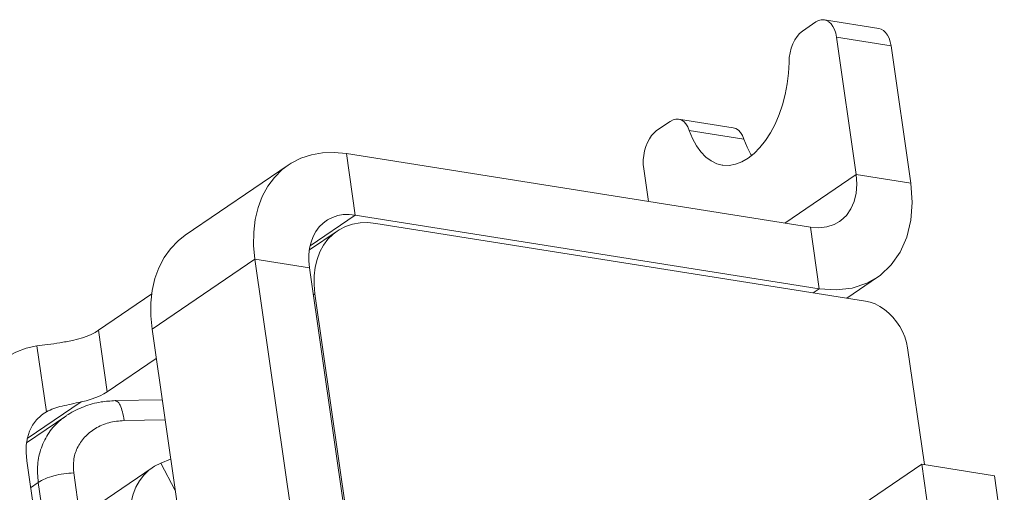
# Model space of a CAD drawing. Header units: inches. Extents: x -964.6 to -898.3, y 1271 to 1317.9.
# Tile 10 of 13: x -934.9 to -930.7, y 1284.1 to 1286.1. Entities that reach past the tile are written whole.
import ezdxf

# ---------------------------------------------------------------- set-up
doc = ezdxf.new("R2010")
doc.units = ezdxf.units.IN
doc.header["$MEASUREMENT"] = 0
doc.layers.add('实体线', color=2, linetype='Continuous')

msp = doc.modelspace()

# ---------------------------------------------------------------- linework, layer by layer
at = {"layer": '实体线', "lineweight": 15}
for p, q in [((-931.5212, 1286.1006), (-931.5795, 1286.0608)), ((-931.2521, 1286.073), (-931.4853, 1286.11)), ((-931.2003, 1285.9984), (-931.4335, 1286.0354)), ((-931.3495, 1285.449), (-931.4335, 1286.0354)), ((-931.1163, 1285.412), (-931.2003, 1285.9984)), ((-932.1439, 1285.6759), (-932.2022, 1285.6362)), ((-931.8748, 1285.6484), (-932.108, 1285.6854)), ((-932.0624, 1285.6373), (-931.8292, 1285.6002)), ((-933.5273, 1285.5381), (-931.5451, 1285.2234)), ((-933.5273, 1285.5381), (-933.4897, 1285.2755)), ((-934.216, 1285.1892), (-933.7766, 1285.4888)), ((-932.2372, 1285.3333), (-932.2573, 1285.4737)), ((-931.3495, 1285.449), (-931.6548, 1285.2409)), ((-931.3495, 1285.449), (-931.1163, 1285.412)), ((-933.4897, 1285.2755), (-933.6824, 1285.1442)), ((-931.5075, 1284.9609), (-933.4897, 1285.2755)), ((-931.31, 1284.9081), (-933.4011, 1285.2401)), ((-933.5673, 1285.2072), (-933.6856, 1285.1266)), ((-931.5451, 1285.2234), (-931.5075, 1284.9609)), ((-933.9185, 1285.087), (-934.3579, 1284.7874)), ((-933.9185, 1285.087), (-933.6853, 1285.05)), ((-933.9185, 1285.087), (-933.6565, 1283.2577)), ((-933.6853, 1285.05), (-933.4233, 1283.2206)), ((-933.6652, 1285.016), (-933.661, 1285.0522)), ((-931.3893, 1284.9207), (-931.2582, 1285.0101)), ((-934.5869, 1284.783), (-934.3588, 1284.9385)), ((-933.6619, 1284.9393), (-933.6688, 1284.9346)), ((-932.9033, 1279.6439), (-933.6619, 1284.9393)), ((-931.5075, 1284.9609), (-931.5329, 1284.9435)), ((-934.5869, 1284.783), (-934.5492, 1284.5204)), ((-934.3579, 1284.7874), (-934.2513, 1284.0434)), ((-934.8498, 1284.7161), (-934.8095, 1284.435)), ((-931.058, 1284.2093), (-931.1295, 1284.7084)), ((-934.3401, 1284.663), (-934.5492, 1284.5204)), ((-934.6608, 1284.477), (-934.8908, 1284.3202)), ((-934.3148, 1284.4867), (-934.5149, 1284.4825)), ((-934.8095, 1284.435), (-934.8227, 1284.4269)), ((-934.7264, 1284.4168), (-934.8937, 1284.3028)), ((-934.4769, 1284.3976), (-934.3026, 1284.4012)), ((-934.8935, 1284.2261), (-934.8308, 1283.7884)), ((-934.2784, 1284.2323), (-934.3203, 1284.2157)), ((-934.7422, 1283.9336), (-934.3578, 1284.1958)), ((-934.2593, 1284.099), (-934.3203, 1284.2157)), ((-931.4534, 1283.9493), (-931.0695, 1284.2111)), ((-930.7586, 1284.1618), (-931.0695, 1284.2111)), ((-931.0695, 1284.2111), (-931.0275, 1283.918)), ((-934.6927, 1284.1736), (-934.6658, 1283.9858)), ((-930.7166, 1283.8686), (-930.7586, 1284.1618)), ((-934.8443, 1284.133), (-934.877, 1284.1107)), ((-934.8443, 1284.133), (-934.8054, 1283.8614))]:
    msp.add_line(p, q, dxfattribs=at)
for points in [[(-931.4853, 1286.11), (-931.4871, 1286.1102), (-931.4985, 1286.11), (-931.5098, 1286.1068), (-931.5212, 1286.1006)], [(-931.4335, 1286.0354), (-931.437, 1286.0527), (-931.442, 1286.0681), (-931.4487, 1286.0817), (-931.4567, 1286.093), (-931.4659, 1286.1016), (-931.4761, 1286.1074), (-931.4853, 1286.11)], [(-931.2521, 1286.0729), (-931.2429, 1286.0704), (-931.2327, 1286.0646), (-931.2235, 1286.056), (-931.2155, 1286.0447), (-931.2088, 1286.0311), (-931.2038, 1286.0157), (-931.2003, 1285.9984)], [(-931.5795, 1286.0608), (-931.5912, 1286.051), (-931.6018, 1286.0388), (-931.6115, 1286.0239), (-931.62, 1286.0069), (-931.6268, 1285.9882), (-931.6319, 1285.9685), (-931.6351, 1285.9484), (-931.6364, 1285.9277)], [(-931.9219, 1285.4891), (-931.9189, 1285.4887), (-931.8923, 1285.4879), (-931.8653, 1285.4927), (-931.8383, 1285.5028), (-931.8116, 1285.5183), (-931.7856, 1285.5388), (-931.7607, 1285.564), (-931.7372, 1285.5937), (-931.7156, 1285.6273), (-931.6961, 1285.6644), (-931.679, 1285.7045), (-931.6645, 1285.7469), (-931.6528, 1285.7911), (-931.6442, 1285.8364), (-931.6387, 1285.8818), (-931.6364, 1285.9277)], [(-932.108, 1285.6854), (-932.1198, 1285.6856), (-932.1318, 1285.6824), (-932.1439, 1285.6759)], [(-932.0624, 1285.6373), (-932.0689, 1285.6526), (-932.0767, 1285.6651), (-932.0861, 1285.675), (-932.0966, 1285.6818), (-932.108, 1285.6854)], [(-932.2022, 1285.6362), (-932.2132, 1285.6271), (-932.2234, 1285.6157), (-932.2328, 1285.6017), (-932.2411, 1285.5858), (-932.2479, 1285.5684), (-932.2532, 1285.55), (-932.2569, 1285.5306), (-932.2589, 1285.511), (-932.259, 1285.4922), (-932.2573, 1285.4737)], [(-932.0624, 1285.6373), (-932.0485, 1285.6024), (-932.0322, 1285.5718), (-932.0133, 1285.5453), (-931.9922, 1285.5234), (-931.9692, 1285.5066), (-931.9446, 1285.4949), (-931.9219, 1285.4891)], [(-931.8292, 1285.6002), (-931.8357, 1285.6156), (-931.8435, 1285.6281), (-931.8529, 1285.638), (-931.8634, 1285.6448), (-931.8748, 1285.6484)], [(-931.8292, 1285.6002), (-931.8153, 1285.5654), (-931.799, 1285.5348), (-931.796, 1285.5306)], [(-933.5273, 1285.5381), (-933.5794, 1285.5431), (-933.6292, 1285.5414), (-933.6772, 1285.5331), (-933.7223, 1285.5182), (-933.7639, 1285.497), (-933.7767, 1285.4888)], [(-933.7767, 1285.4888), (-933.8017, 1285.4697), (-933.8351, 1285.4366), (-933.8637, 1285.3983), (-933.887, 1285.355), (-933.905, 1285.3075), (-933.9172, 1285.2563), (-933.9236, 1285.202), (-933.924, 1285.1457), (-933.9185, 1285.087)], [(-931.4204, 1285.2481), (-931.4152, 1285.2518), (-931.3913, 1285.2742), (-931.3719, 1285.3017), (-931.3579, 1285.3339), (-931.3493, 1285.3697), (-931.3466, 1285.4079), (-931.3495, 1285.449)], [(-931.2581, 1285.0102), (-931.2477, 1285.0176), (-931.1998, 1285.0624), (-931.1612, 1285.1174), (-931.1331, 1285.1817), (-931.1159, 1285.2533), (-931.1104, 1285.3298), (-931.1163, 1285.412)], [(-933.4897, 1285.2755), (-933.5158, 1285.278), (-933.5407, 1285.2772), (-933.5646, 1285.273), (-933.5872, 1285.2656), (-933.608, 1285.255), (-933.6144, 1285.2509)], [(-933.6144, 1285.2509), (-933.6269, 1285.2413), (-933.6436, 1285.2248), (-933.6579, 1285.2056), (-933.6696, 1285.184), (-933.6785, 1285.1602), (-933.6846, 1285.1346), (-933.6878, 1285.1075), (-933.6881, 1285.0793), (-933.6853, 1285.05)], [(-933.5673, 1285.2072), (-933.5588, 1285.2127), (-933.531, 1285.2269), (-933.5009, 1285.2367), (-933.469, 1285.2423), (-933.4358, 1285.2434), (-933.4011, 1285.2401)], [(-931.5451, 1285.2234), (-931.5087, 1285.221), (-931.4749, 1285.2249), (-931.4434, 1285.2353), (-931.4204, 1285.2481)], [(-934.216, 1285.1892), (-934.247, 1285.165), (-934.2789, 1285.1317), (-934.3063, 1285.0935), (-934.3285, 1285.0507), (-934.3456, 1285.0038), (-934.3571, 1284.9534), (-934.3631, 1284.9001), (-934.3633, 1284.8449), (-934.3579, 1284.7874)], [(-933.661, 1285.0522), (-933.6529, 1285.0863), (-933.6409, 1285.118), (-933.6253, 1285.1469), (-933.6063, 1285.1724), (-933.5841, 1285.1944), (-933.5673, 1285.2072)], [(-933.6619, 1284.9393), (-933.6655, 1284.9785), (-933.6652, 1285.016)], [(-931.5075, 1284.9609), (-931.4346, 1284.9559), (-931.367, 1284.9637), (-931.304, 1284.9846), (-931.2581, 1285.0102)], [(-931.1295, 1284.7084), (-931.1342, 1284.7317), (-931.1413, 1284.7546), (-931.1509, 1284.7773), (-931.1628, 1284.7992), (-931.1769, 1284.82), (-931.1927, 1284.8394), (-931.2102, 1284.8569), (-931.229, 1284.8724), (-931.2486, 1284.8853), (-931.2689, 1284.8958), (-931.2893, 1284.9033), (-931.31, 1284.9081)], [(-934.5869, 1284.783), (-934.6013, 1284.7741), (-934.6176, 1284.7658), (-934.6357, 1284.7581), (-934.6555, 1284.7511), (-934.6763, 1284.7449), (-934.6984, 1284.7396)], [(-934.8498, 1284.7161), (-934.8963, 1284.7063), (-934.9395, 1284.6904), (-934.9796, 1284.6684), (-934.9849, 1284.6649)], [(-934.5492, 1284.5204), (-934.5637, 1284.5115), (-934.5799, 1284.5032), (-934.5981, 1284.4955), (-934.6178, 1284.4885), (-934.6387, 1284.4823), (-934.6608, 1284.477)], [(-934.8227, 1284.4269), (-934.8323, 1284.4198), (-934.8518, 1284.4009), (-934.8682, 1284.3783), (-934.8811, 1284.3524), (-934.8902, 1284.3237), (-934.8953, 1284.2928), (-934.8964, 1284.2603), (-934.8935, 1284.2261)], [(-934.3579, 1284.1957), (-934.3717, 1284.1854), (-934.3933, 1284.1645), (-934.4118, 1284.1402), (-934.427, 1284.1126), (-934.4387, 1284.0823), (-934.4466, 1284.0496), (-934.4508, 1284.0149), (-934.4512, 1283.9789), (-934.4477, 1283.9413)], [(-934.3203, 1284.2157), (-934.3474, 1284.2024), (-934.3579, 1284.1957)]]:
    msp.add_lwpolyline(points, dxfattribs=at)
for points in [[(-934.6984, 1284.7396), (-934.7522, 1284.7297), (-934.8038, 1284.7223), (-934.8498, 1284.7161)], [(-934.6608, 1284.477), (-934.7028, 1284.4682), (-934.7423, 1284.4593), (-934.7781, 1284.4486), (-934.8095, 1284.435)], [(-934.5149, 1284.4825), (-934.5754, 1284.4768), (-934.6498, 1284.4566), (-934.7167, 1284.4232), (-934.7266, 1284.4167)], [(-934.4769, 1284.3976), (-934.4844, 1284.4353), (-934.4946, 1284.4635), (-934.5065, 1284.4794), (-934.5149, 1284.4821)], [(-934.8443, 1284.133), (-934.8465, 1284.2092), (-934.8309, 1284.2813), (-934.7979, 1284.346), (-934.7489, 1284.3998), (-934.7266, 1284.4166)], [(-934.6927, 1284.1736), (-934.6928, 1284.2276), (-934.6772, 1284.2797), (-934.646, 1284.3261), (-934.6002, 1284.3634), (-934.5424, 1284.3881), (-934.4769, 1284.3976)], [(-934.8443, 1284.133), (-934.8146, 1284.1489), (-934.7772, 1284.1616), (-934.7353, 1284.1701), (-934.6927, 1284.1736)]]:
    msp.add_spline(points, degree=3, dxfattribs=at)

doc.saveas('drawing.dxf')
